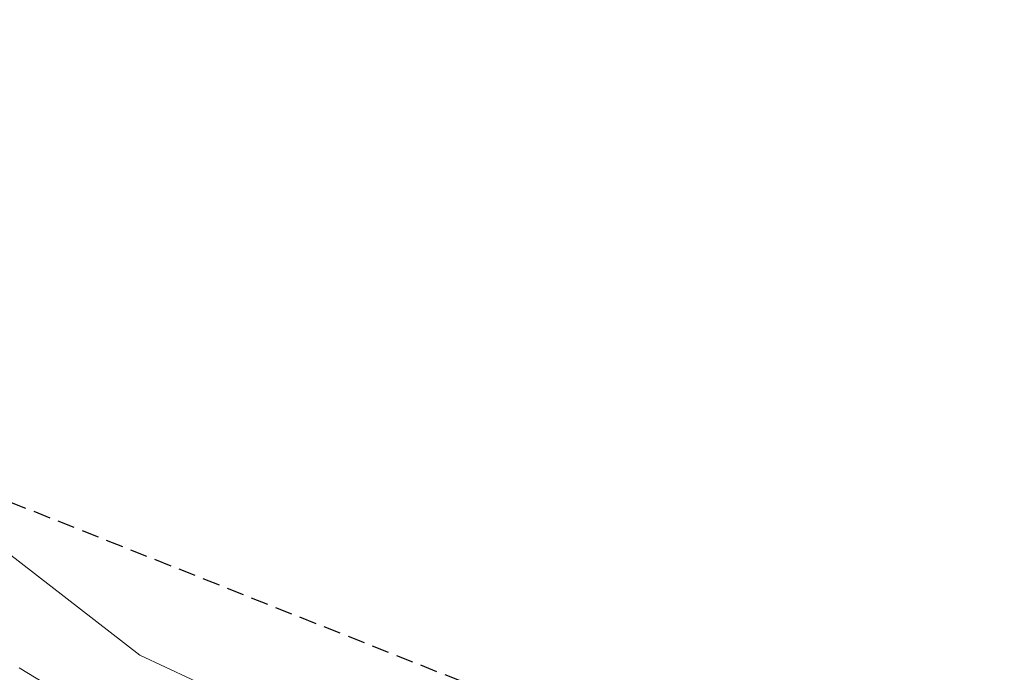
# Model space of a CAD drawing. Header units: metres. Extents: x 6540907 to 6541833, y 5893434 to 5894895.
# Tile 125 of 256: x 6541232 to 6541266, y 5894287 to 5894310. Entities that reach past the tile are written whole.
import ezdxf

# ---------------------------------------------------------------- set-up
doc = ezdxf.new("R2010")
doc.units = ezdxf.units.M
doc.header["$MEASUREMENT"] = 0
doc.linetypes.add('1.0_0.5', pattern=[1.5, 1, -0.5])
doc.linetypes.add('2', pattern=[0.9, 0.6, -0.3])
for name, color, linetype, lineweight in [('skarpa nieumocniona', 251, 'CONTINUOUS', 9), ('woda stojąca', 251, 'CONTINUOUS', 9), ('Zakres', 252, 'CONTINUOUS', 15)]:
    doc.layers.add(name, color=color, linetype=linetype, lineweight=lineweight)

msp = doc.modelspace()

# ---------------------------------------------------------------- linework, layer by layer
at = {"layer": 'skarpa nieumocniona', "linetype": '1.0_0.5', "lineweight": 18, "flags": 128}
msp.add_lwpolyline([(6541238.86, 5894282.658), (6541222.53, 5894292.678), (6541210.27, 5894298.348), (6541202.83, 5894299.098), (6541175.26, 5894298.768), (6541172.11, 5894297.428), (6541146.54, 5894285.048), (6541121.4, 5894270.348), (6541116.81, 5894264.988), (6541123.07, 5894268.238), (6541147.87, 5894282.508), (6541176.95, 5894296.368), (6541201.06, 5894296.188), (6541202.53, 5894296.088), (6541208.92, 5894295.108), (6541221.57, 5894290.368), (6541245.99, 5894275.438), (6541263.08, 5894265.018), (6541277.75, 5894257.108), (6541302.09, 5894249.758), (6541317.41, 5894250.828), (6541352.27, 5894260.858), (6541358.33, 5894262.418), (6541366.33, 5894262.978), (6541360.81, 5894263.338), (6541351.4, 5894263.938), (6541327.52, 5894257.608), (6541315.64, 5894254.238), (6541306.2, 5894252.618), (6541295.24, 5894253.978), (6541280.67, 5894260.548), (6541263.34, 5894267.618), (6541258.09, 5894270.738)], close=True, dxfattribs=at)
at = {"layer": 'woda stojąca', "linetype": 'Continuous', "lineweight": 18, "flags": 128}
msp.add_lwpolyline([(6541063.19, 5894246.088), (6541068.21, 5894250.668), (6541072.59, 5894255.888), (6541074.57, 5894258.978), (6541086.39, 5894262.458), (6541096.18, 5894263.598), (6541105.39, 5894267.078), (6541116.8, 5894272.458), (6541141.83, 5894291.668), (6541172.37, 5894303.688), (6541190.02, 5894309.528), (6541205.73, 5894305.568), (6541217.2, 5894301.948), (6541235.79, 5894287.538), (6541265.97, 5894273.418), (6541297.72, 5894261.208), (6541316.24, 5894260.738), (6541351.89, 5894275.738), (6541367.34, 5894279.258), (6541389.88, 5894276.588)], dxfattribs=at)
at = {"layer": 'Zakres', "linetype": '2', "lineweight": 25, "flags": 128}
msp.add_lwpolyline([(6541682.61, 5894095.007), (6541557.28, 5894200.188), (6541380.44, 5894273.688), (6541307.38, 5894262.598), (6541211.66, 5894300.638), (6541170.76, 5894305.568), (6541137.92, 5894291.268), (6541058.11, 5894283.298), (6540997.5, 5894230.068), (6540930.81, 5894138.998)], dxfattribs=at)

doc.saveas('drawing.dxf')
